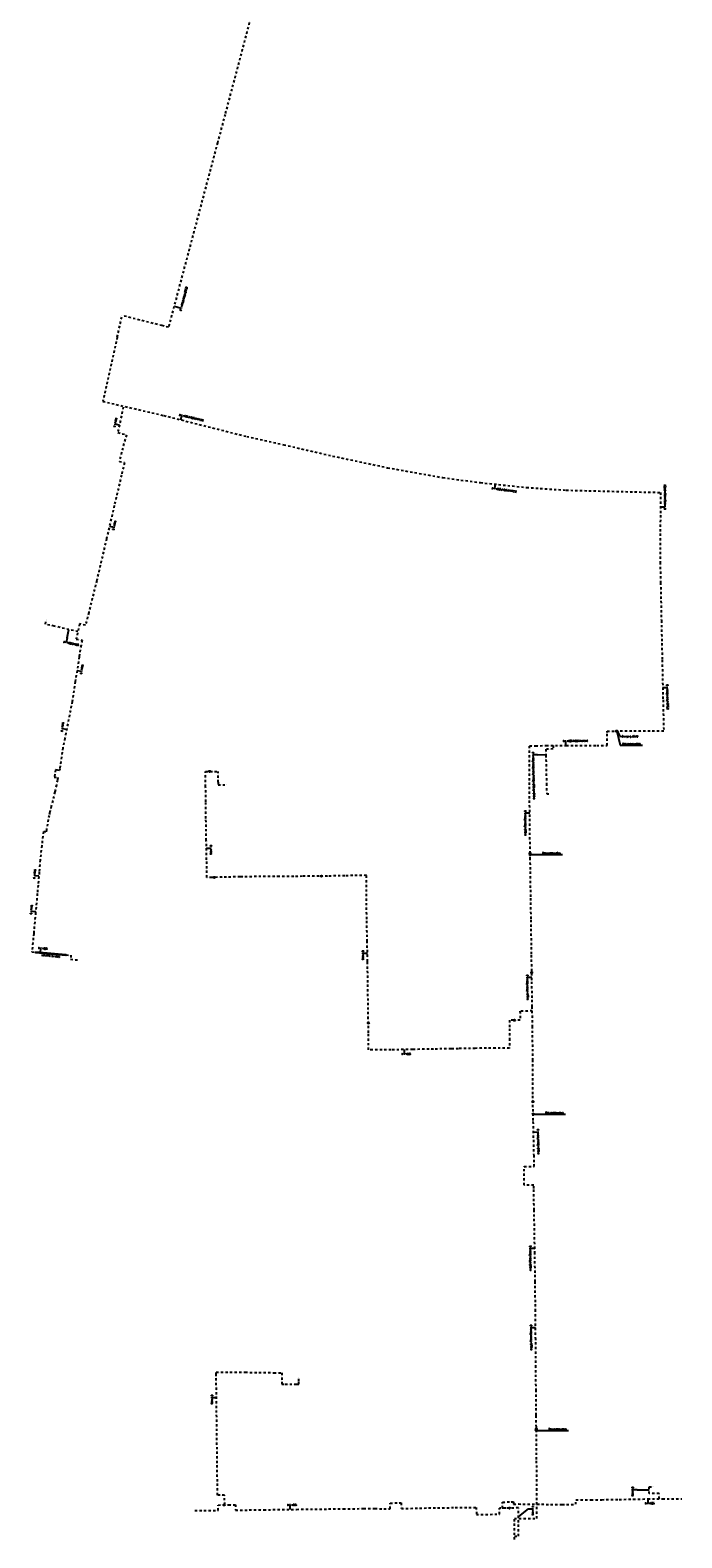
# Model space of a CAD drawing. Header units: millimetres. Extents: x 113593545 to 118192302, y 484533306 to 490462817.
# Tile 10 of 13: x 117478771 to 117840392, y 486386581 to 487222767. Entities that reach past the tile are written whole.
import ezdxf
from ezdxf.enums import TextEntityAlignment as Align

# ---------------------------------------------------------------- set-up
doc = ezdxf.new("R2010")
doc.units = ezdxf.units.MM
doc.header["$LTSCALE"] = 200
doc.linetypes.add('DASHDOT2', pattern=[12.7, 6.35, -3.175, 0, -3.175])
for name, color, linetype in [('WT-C-moftm', 7, 'Continuous'), ('WT-I-diam', 7, 'Continuous'), ('WT-I-info', 7, 'Continuous'), ('WT-L-mantelbuis', 6, 'Continuous'), ('WT-L-telemetrie', 1, 'DASHDOT2')]:
    doc.layers.add(name, color=color, linetype=linetype)
doc.styles.add('DIN17', font='romans.shx', dxfattribs={"width": 0.9})

# ---------------------------------------------------------------- blocks, each defined once
blk = doc.blocks.new('LR-MOFTM')
at = {"color": 0, "linetype": 'ByBlock'}
for p, q in [((-0.5, -0.5), (0.5, 0.5)), ((0.5, -0.5), (-0.5, 0.5))]:
    blk.add_line(p, q, dxfattribs=at)
blk.add_circle((0, 0), 0.75, dxfattribs=at)
at = {"color": 0, "linetype": 'ByBlock', "lineweight": -2, "style": 'DIN17', "width": 0.9}
blk.add_attdef('*1', text='', height=1.8, dxfattribs=at).set_placement((0, 4), align=Align.MIDDLE)
blk = doc.blocks.new('LR-DIAO1')
at = {"color": 0, "lineweight": -3}
blk.add_line((0, 0), (0, -5), dxfattribs=at)
blk.add_lwpolyline([(0.6, -5), (0, -5), (-0.6, -5)], dxfattribs=at)
at = {"color": 1, "lineweight": -3, "style": 'DIN17', "width": 0.9}
blk.add_attdef('*1', text='', height=1.8, dxfattribs=at).set_placement((-1.6, -5), align=Align.MIDDLE_RIGHT)
blk.add_attdef('*11', text='', height=1.8, dxfattribs=at).set_placement((1.6, -5), align=Align.MIDDLE_LEFT)
blk = doc.blocks.new('LR-DIAB1')
at = {"color": 0, "lineweight": -3}
blk.add_line((0, 0), (0, 5), dxfattribs=at)
blk.add_lwpolyline([(0.6, 5), (0, 5), (-0.6, 5)], dxfattribs=at)
at = {"color": 1, "lineweight": -3, "style": 'DIN17', "width": 0.9}
blk.add_attdef('*1', text='', height=1.8, dxfattribs=at).set_placement((-1.6, 5), align=Align.MIDDLE_RIGHT)
blk.add_attdef('*11', text='', height=1.8, dxfattribs=at).set_placement((1.6, 5), align=Align.MIDDLE_LEFT)

msp = doc.modelspace()

# ---------------------------------------------------------------- linework, layer by layer
at = {"layer": 'WT-I-diam'}
for p, q in [((117558627, 487069674), (117560140, 487069272)), ((117499230, 486885661), (117500312, 486890326)), ((117760372, 486820853), (117764938, 486820971)), ((117815577, 486413229), (117822288, 486413231)), ((117755200, 486402639), (117749760, 486398406))]:
    msp.add_line(p, q, dxfattribs=at)
at = {"layer": 'WT-I-info'}
for p, q in [((117804230, 486833971), (117806080, 486826135)), ((117804494, 486833953), (117806067, 486831146)), ((117806067, 486831146), (117806995, 486831023)), ((117806080, 486826135), (117818580, 486826135)), ((117756226, 486765508), (117761634, 486765508)), ((117761634, 486765508), (117774134, 486765508)), ((117757940, 486621603), (117763348, 486621603)), ((117763348, 486621603), (117775848, 486621603)), ((117759662, 486446118), (117765070, 486446118)), ((117765070, 486446118), (117777570, 486446118))]:
    msp.add_line(p, q, dxfattribs=at)
at = {"layer": 'WT-L-mantelbuis'}
msp.add_lwpolyline([(117482019, 486711547), (117498638, 486710142), (117498596, 486709644), (117481977, 486711048)], close=True, dxfattribs=at)
at = {"layer": 'WT-L-telemetrie', "lineweight": -3}
for p, q in [((117607994, 487256473), (117599087, 487221995)), ((117599087, 487221995), (117586928, 487176065)), ((117586928, 487176065), (117582732, 487160363)), ((117582732, 487160363), (117555518, 487057975)), ((117555518, 487057975), (117551864, 487058898)), ((117527131, 487052507), (117519141, 487016866)), ((117519141, 487016866), (117552925, 487009051)), ((117530444, 487013757), (117527416, 486999609)), ((117552925, 487009051), (117598939, 486997419)), ((117527416, 486999609), (117532158, 486998347)), ((117532158, 486998347), (117529504, 486988657)), ((117598939, 486997419), (117619494, 486992843)), ((117619494, 486992843), (117646620, 486986562)), ((117646620, 486986562), (117677133, 486980109)), ((117677133, 486980109), (117707759, 486974584)), ((117707759, 486974584), (117728610, 486971823)), ((117728610, 486971823), (117754248, 486969115)), ((117754248, 486969115), (117776157, 486967637)), ((117776157, 486967637), (117814130, 486966702)), ((117814130, 486966702), (117828527, 486966391)), ((117828527, 486966391), (117828331, 486927597)), ((117828331, 486927597), (117828605, 486916331)), ((117828605, 486916331), (117829012, 486895396)), ((117829012, 486895396), (117829476, 486873435)), ((117829476, 486873435), (117829934, 486851324)), ((117829934, 486851324), (117830338, 486833945)), ((117799009, 486826056), (117798990, 486833147)), ((117830338, 486833945), (117803825, 486833953)), ((117755826, 486804158), (117755874, 486825858)), ((117755874, 486825858), (117759217, 486825896)), ((117759217, 486825896), (117765125, 486825962)), ((117769008, 486824087), (117764860, 486823980)), ((117764860, 486823980), (117764944, 486820729)), ((117764944, 486820729), (117765147, 486810420)), ((117765125, 486825962), (117776189, 486825993)), ((117768959, 486825973), (117769008, 486824087)), ((117776189, 486825993), (117793139, 486826040)), ((117793139, 486826040), (117799009, 486826056)), ((117756194, 486766232), (117755826, 486804158)), ((117765147, 486810420), (117765271, 486804881)), ((117765271, 486804881), (117765400, 486799138)), ((117765400, 486799138), (117767061, 486799175)), ((117582018, 486477012), (117582026, 486478520)), ((117582750, 486410292), (117582018, 486477012)), ((117582026, 486478520), (117598136, 486478410)), ((117598136, 486478410), (117613999, 486478177)), ((117613999, 486478177), (117618481, 486478095)), ((117618481, 486478095), (117618366, 486471832)), ((117618366, 486471832), (117620258, 486471812)), ((117620258, 486471812), (117626546, 486471803)), ((117626546, 486471803), (117627841, 486471801)), ((117627843, 486473469), (117627804, 486475776)), ((117627841, 486471801), (117627843, 486473469)), ((117759807, 486429997), (117759645, 486448051)), ((117759961, 486412808), (117759807, 486429997)), ((117586670, 486410336), (117582750, 486410292)), ((117586731, 486404850), (117586670, 486410336)), ((117759989, 486397398), (117759961, 486412808)), ((117570154, 486401794), (117583118, 486401756)), ((117583116, 486404778), (117588826, 486404891)), ((117583118, 486401756), (117583116, 486404778)), ((117588826, 486404891), (117592670, 486404967)), ((117592670, 486404967), (117592761, 486401941)), ((117592761, 486401941), (117608418, 486402146)), ((117608418, 486402146), (117626625, 486402383)), ((117626625, 486402383), (117652531, 486402679)), ((117652531, 486402679), (117663819, 486402803)), ((117663819, 486402803), (117670014, 486402775)), ((117670014, 486402775), (117678560, 486402705)), ((117678526, 486405877), (117684676, 486406001)), ((117678560, 486402705), (117678526, 486405877)), ((117684676, 486406001), (117684744, 486402794)), ((117684744, 486402794), (117699803, 486403184)), ((117699803, 486403184), (117714640, 486403354)), ((117714640, 486403354), (117726328, 486403485)), ((117726328, 486403485), (117726375, 486399447)), ((117739208, 486399726), (117739215, 486403100)), ((117739959, 486403103), (117739215, 486403100)), ((117741914, 486403111), (117739959, 486403103)), ((117742994, 486403116), (117741914, 486403111)), ((117749740, 486403144), (117742994, 486403116)), ((117749806, 486387545), (117749740, 486403144)), ((117726375, 486399447), (117739208, 486399726)), ((117747459, 486397376), (117759989, 486397398)), ((117747471, 486390636), (117747459, 486397376)), ((117747492, 486385627), (117747471, 486390636)), ((117747484, 486387536), (117749806, 486387545))]:
    msp.add_line(p, q, dxfattribs=at)
at = {"layer": 'WT-L-telemetrie'}
for p, q in [((117527131, 487052507), (117529773, 487064479)), ((117551880, 487058894), (117529773, 487064479)), ((117529504, 486988657), (117528311, 486983585)), ((117528311, 486983585), (117531086, 486982951)), ((117531086, 486982951), (117529465, 486976038)), ((117529465, 486976038), (117525460, 486959089)), ((117525460, 486959089), (117521162, 486940792)), ((117521162, 486940792), (117515688, 486917514)), ((117515688, 486917514), (117511254, 486899782)), ((117487219, 486893287), (117487765, 486895778)), ((117511254, 486899782), (117509508, 486892707)), ((117492120, 486892225), (117487219, 486893287)), ((117505277, 486889175), (117492120, 486892225)), ((117506213, 486893437), (117504381, 486885091)), ((117509508, 486892707), (117506213, 486893437)), ((117504381, 486885091), (117507575, 486884405)), ((117507000, 486881632), (117505975, 486875111)), ((117507575, 486884405), (117507000, 486881632)), ((117505975, 486875111), (117503827, 486861456)), ((117503827, 486861456), (117502111, 486850464)), ((117502111, 486850464), (117498028, 486830081)), ((117498028, 486830081), (117496902, 486824752)), ((117798990, 486833147), (117798999, 486833997)), ((117798999, 486833997), (117803825, 486833953)), ((117496154, 486819629), (117495440, 486814738)), ((117496902, 486824752), (117496154, 486819629)), ((117492805, 486812575), (117492191, 486808514)), ((117493913, 486812377), (117492805, 486812575)), ((117495032, 486812210), (117493913, 486812377)), ((117495186, 486812995), (117495032, 486812210)), ((117495440, 486814738), (117495186, 486812995)), ((117576058, 486811641), (117583049, 486811694)), ((117576161, 486803159), (117576058, 486811641)), ((117583039, 486808090), (117583049, 486811694)), ((117492191, 486808514), (117494177, 486808194)), ((117493338, 486804122), (117492466, 486800294)), ((117493952, 486806863), (117493338, 486804122)), ((117494177, 486808194), (117493952, 486806863)), ((117576247, 486794867), (117576161, 486803159)), ((117583064, 486805752), (117583039, 486808090)), ((117583064, 486805752), (117583079, 486804253)), ((117583079, 486804253), (117588144, 486804306)), ((117491281, 486795481), (117490508, 486792401)), ((117492466, 486800294), (117491281, 486795481)), ((117576328, 486785610), (117576247, 486794867)), ((117489286, 486787261), (117488854, 486784985)), ((117489652, 486788971), (117489286, 486787261)), ((117490508, 486792401), (117489652, 486788971)), ((117486173, 486778250), (117485189, 486770525)), ((117487570, 486778094), (117486173, 486778250)), ((117487827, 486779475), (117487570, 486778094)), ((117488854, 486784985), (117487827, 486779475)), ((117576532, 486773346), (117576328, 486785610)), ((117485189, 486770525), (117484298, 486762512)), ((117576714, 486762660), (117576532, 486773346)), ((117484298, 486762512), (117483814, 486755827)), ((117576856, 486752803), (117576714, 486762660)), ((117756281, 486762989), (117756194, 486766232)), ((117756562, 486742096), (117756281, 486762989)), ((117483814, 486755827), (117483158, 486748502)), ((117579553, 486752865), (117576856, 486752803)), ((117585249, 486752992), (117579553, 486752865)), ((117595255, 486753178), (117585249, 486752992)), ((117606856, 486753338), (117595255, 486753178)), ((117616992, 486753445), (117606856, 486753338)), ((117625003, 486753451), (117616992, 486753445)), ((117629858, 486753465), (117625003, 486753451)), ((117639071, 486753536), (117629858, 486753465)), ((117640952, 486753557), (117639071, 486753536)), ((117643727, 486753610), (117640952, 486753557)), ((117653412, 486753795), (117643727, 486753610)), ((117665373, 486754037), (117653412, 486753795)), ((117665378, 486742421), (117665373, 486754037)), ((117482755, 486743877), (117481795, 486733292)), ((117483158, 486748502), (117482755, 486743877)), ((117665543, 486729771), (117665378, 486742421)), ((117756733, 486729979), (117756562, 486742096)), ((117481795, 486733292), (117480736, 486721822)), ((117665812, 486717302), (117665543, 486729771)), ((117756999, 486710299), (117756733, 486729979)), ((117480736, 486721822), (117479785, 486711520)), ((117479785, 486711520), (117481768, 486711317)), ((117481768, 486711317), (117498864, 486709872)), ((117665989, 486706279), (117665812, 486717302)), ((117498864, 486709872), (117501408, 486709657)), ((117501408, 486709657), (117501220, 486707447)), ((117501220, 486707447), (117505412, 486707094)), ((117666126, 486694631), (117665989, 486706279)), ((117757167, 486695834), (117756999, 486710299)), ((117666264, 486684512), (117666126, 486694631)), ((117757368, 486681075), (117757167, 486695834)), ((117666408, 486674438), (117666264, 486684512)), ((117757399, 486678807), (117750570, 486678650)), ((117750570, 486678650), (117750629, 486673714)), ((117757521, 486669907), (117757368, 486681075)), ((117666512, 486666663), (117666408, 486674438)), ((117744720, 486673644), (117744703, 486668964)), ((117744703, 486668964), (117744719, 486663422)), ((117746935, 486673670), (117744720, 486673644)), ((117750629, 486673714), (117746935, 486673670)), ((117757711, 486651351), (117757521, 486669907)), ((117666590, 486657208), (117666512, 486666663)), ((117744719, 486663422), (117744733, 486658215)), ((117668741, 486657213), (117666590, 486657208)), ((117679107, 486657248), (117668741, 486657213)), ((117691037, 486657454), (117679107, 486657248)), ((117702649, 486657666), (117691037, 486657454)), ((117712361, 486657819), (117702649, 486657666)), ((117716434, 486657886), (117712361, 486657819)), ((117725725, 486658066), (117716434, 486657886)), ((117729401, 486658117), (117725725, 486658066)), ((117736986, 486658195), (117729401, 486658117)), ((117744733, 486658215), (117736986, 486658195)), ((117757789, 486632692), (117757711, 486651351)), ((117757782, 486627870), (117757789, 486632692)), ((117757788, 486625393), (117757782, 486627870)), ((117757959, 486618020), (117757788, 486625393)), ((117758358, 486598364), (117757959, 486618020)), ((117758356, 486592479), (117758358, 486598364)), ((117752962, 486582238), (117752966, 486592481)), ((117752966, 486592481), (117758356, 486592479)), ((117758177, 486582236), (117752962, 486582238)), ((117758176, 486580369), (117758177, 486582236)), ((117758420, 486568303), (117758176, 486580369)), ((117758800, 486544395), (117758420, 486568303)), ((117759000, 486528554), (117758800, 486544395)), ((117759147, 486512289), (117759000, 486528554)), ((117759280, 486496626), (117759147, 486512289)), ((117759391, 486481065), (117759280, 486496626)), ((117759475, 486468183), (117759391, 486481065)), ((117759562, 486454612), (117759475, 486468183)), ((117759645, 486448051), (117759562, 486454612)), ((117822288, 486414829), (117824845, 486414830)), ((117822289, 486411100), (117822288, 486414829)), ((117827744, 486411102), (117822289, 486411100)), ((117827745, 486408243), (117827744, 486411102)), ((117740864, 486406434), (117745726, 486406503)), ((117740912, 486403107), (117740864, 486406434)), ((117745726, 486406503), (117746987, 486406521)), ((117746987, 486406521), (117747004, 486405317)), ((117747004, 486405317), (117749691, 486405355)), ((117749691, 486405355), (117760085, 486405216)), ((117760085, 486405216), (117762511, 486405183)), ((117762511, 486405183), (117773911, 486405058)), ((117773911, 486405058), (117781612, 486405175)), ((117781612, 486405175), (117781619, 486407635)), ((117781619, 486407635), (117789916, 486407681)), ((117789916, 486407681), (117795944, 486407744)), ((117795944, 486407744), (117805651, 486407900)), ((117805651, 486407900), (117813487, 486408026)), ((117813487, 486408026), (117821474, 486408177)), ((117821474, 486408177), (117829607, 486408263)), ((117829607, 486408263), (117840392, 486408267))]:
    msp.add_line(p, q, dxfattribs=at)

# ---------------------------------------------------------------- block references
at = {"layer": 'WT-C-moftm', "linetype": 'Continuous'}
for p, xscale, yscale, zscale, rotation in [((117803934, 486833970), 499.999999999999, 499.999999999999, 499.999999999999, 183.2021766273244), ((117804480, 486833953), 500, 500, 500, 89.9821), ((117578322, 486811658), 500.0000000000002, 500.0000000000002, 500.0000000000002, 0.4321), ((117756195, 486766172), 500.0000000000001, 500.0000000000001, 500.0000000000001, 270.5556), ((117756226, 486765508), 500, 500, 500, 270), ((117580929, 486752896), 499.9999999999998, 499.9999999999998, 499.9999999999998, 1.27), ((117640368, 486753550), 499.9999999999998, 499.9999999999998, 499.9999999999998, 0.6412), ((117757118, 486700011), 499.9999999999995, 499.9999999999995, 499.9999999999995, 270.6646), ((117666439, 486672158), 500, 500, 500, 270.7597), ((117747446, 486673676), 499.9999999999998, 499.9999999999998, 499.9999999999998, 0.6771000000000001), ((117757783, 486628540), 500, 500, 500, 269.9061), ((117757875, 486621615), 500.0000000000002, 500.0000000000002, 500.0000000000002, 271.326), ((117759611, 486446957), 500.0000000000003, 500.0000000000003, 500.0000000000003, 270.722), ((117759617, 486446177), 499.9999999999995, 499.9999999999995, 499.9999999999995, 270.5156), ((117744747, 486403123), 500, 500, 500, 0.2416000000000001)]:
    msp.add_blockref('LR-MOFTM', p, dxfattribs=dict(at, xscale=xscale, yscale=yscale, zscale=zscale, rotation=rotation))
at = {"layer": 'WT-C-moftm', "linetype": 'Continuous', "lineweight": -3, "xscale": 500.0000000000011, "yscale": 500.0000000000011, "zscale": 500.0000000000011, "rotation": 181.1326}
msp.add_blockref('LR-MOFTM', (117586415, 486404843), dxfattribs=at)
at = {"layer": 'WT-I-diam', "linetype": 'Continuous'}
for name, p, xscale, yscale, zscale, rotation, values in [('LR-DIAO1', (117560140, 487069272), 500.0000000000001, 500.0000000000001, 500.0000000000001, 75.11543261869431, {'*1': 'D', '*11': 'N065/N065/HDPE32'}), ('LR-DIAB1', (117528284, 487003669), 500, 500, 500, 77.9175233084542, {'*1': 'D', '*11': 'N065'}), ('LR-DIAB1', (117829793, 486858157), 500, 500, 500, 271.1882114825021, {'*1': 'D', '*11': 'N065/N065/HDPE32'}), ('LR-DIAO1', (117755978, 486788471), 500, 500, 500, 270.5555957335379, {'*1': 'D', '*11': 'N065/N065/HDPE40'}), ('LR-DIAO1', (117665917, 486710751), 500, 500, 500, 270.9196516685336, {'*1': 'D', '*11': 'N065'}), ('LR-DIAO1', (117757149, 486697325), 500, 500, 500, 270.6645599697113, {'*1': 'D', '*11': 'N065/N065/HDPE40'}), ('LR-DIAO1', (117686334, 486657373), 500, 500, 500, 1.046269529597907, {'*1': 'D', '*11': 'N065'}), ('LR-DIAB1', (117758088, 486611638), 500, 500, 500, 271.163035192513, {'*1': 'D', '*11': 'N065/N065/HDPE40'}), ('LR-DIAO1', (117821474, 486408177), 500, 500, 500, 0.603758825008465, {'*1': 'D', '*11': 'N065'})]:
    msp.add_blockref(name, p, dxfattribs=dict(at, xscale=xscale, yscale=yscale, zscale=zscale, rotation=rotation)).add_auto_attribs(values)
at = {"layer": 'WT-I-diam'}
for name, p, xscale, yscale, zscale, rotation, values in [('LR-DIAB1', (117562369, 487006663), 500, 500, 500, 346.9747043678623, {'*1': 'D', '*11': 'N065/N065/HDPE32'}), ('LR-DIAO1', (117736777, 486970960), 499.9999999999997, 499.9999999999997, 499.9999999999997, 352.4569425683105, {'*1': 'D', '*11': 'N065/N065/HDPE32'}), ('LR-DIAO1', (117828487, 486958473), 500.0000000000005, 500.0000000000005, 500.0000000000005, 89.70956548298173, {'*1': 'D', '*11': 'N065/N065/HDPE32'}), ('LR-DIAO1', (117522785, 486947702), 499.9999999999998, 499.9999999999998, 499.9999999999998, 76.78156339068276, {'*1': 'D', '*11': 'N065'}), ('LR-DIAO1', (117499230, 486885661), 500, 500, 500, 347.7733444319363, {'*1': 'D', '*11': 'N065/N065'}), ('LR-DIAO1', (117504808, 486867694), 500.0000000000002, 500.0000000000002, 500.0000000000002, 81.13053637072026, {'*1': 'D', '*11': 'N065'}), ('LR-DIAB1', (117499004, 486834951), 499.9999999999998, 499.9999999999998, 499.9999999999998, 81.69772062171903, {'*1': 'D', '*11': 'N065'}), ('LR-DIAB1', (117775996, 486825993), 500.0000000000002, 500.0000000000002, 500.0000000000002, 0.6430517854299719, {'*1': 'D', '*11': 'N065/N065/HDPE40'}), ('LR-DIAO1', (117760372, 486820853), 500, 500, 500, 271.1227197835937, {'*1': 'D', '*11': 'N065/N065/N065/N065/HDPE40/HDPE40'}), ('LR-DIAB1', (117576604, 486769112), 500, 500, 500, 270.9529108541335, {'*1': 'D', '*11': 'N065'}), ('LR-DIAB1', (117483605, 486753499), 499.9999999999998, 499.9999999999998, 499.9999999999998, 83.65379091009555, {'*1': 'D', '*11': 'N065'}), ('LR-DIAB1', (117481841, 486733805), 499.9999999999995, 499.9999999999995, 499.9999999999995, 84.77743103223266, {'*1': 'D', '*11': 'N065'}), ('LR-DIAB1', (117484551, 486711082), 500, 500, 500, 355.1834262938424, {'*1': 'D', '*11': 'N065'}), ('LR-DIAO1', (117758757, 486547088), 499.9999999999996, 499.9999999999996, 499.9999999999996, 270.7237154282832, {'*1': 'D', '*11': 'N065/N065/HDPE40'}), ('LR-DIAO1', (117759225, 486503088), 499.9999999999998, 499.9999999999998, 499.9999999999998, 270.4091525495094, {'*1': 'D', '*11': 'N065/N065/HDPE40'}), ('LR-DIAO1', (117582158, 486464322), 500.0000000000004, 500.0000000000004, 500.0000000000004, 270.6285623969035, {'*1': 'D', '*11': 'N065'}), ('LR-DIAO1', (117815577, 486413229), 500.0000000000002, 500.0000000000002, 500.0000000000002, 270.0209501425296, {'*1': 'D', '*11': 'N065'}), ('LR-DIAB1', (117623008, 486402336), 500.0000000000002, 500.0000000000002, 500.0000000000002, 0.6544569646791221, {'*1': 'D', '*11': 'N065'}), ('LR-DIAB1', (117755200, 486402639), 500.0000000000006, 500.0000000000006, 500.0000000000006, 270.2415960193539, {'*1': 'D', '*11': 'N065'})]:
    msp.add_blockref(name, p, dxfattribs=dict(at, xscale=xscale, yscale=yscale, zscale=zscale, rotation=rotation)).add_auto_attribs(values)

# ---------------------------------------------------------------- texts
at = {"layer": 'WT-I-info', "style": 'DIN17', "width": 0.9}
msp.add_text('Overgang 40x32', height=900, rotation=359.982126, dxfattribs=at).set_placement((117807185, 486830621))
for p in [(117807414, 486826504), (117762967, 486765877), (117764681, 486621972), (117766403, 486446487)]:
    msp.add_text('Glasvezelkoppeling', height=900, dxfattribs=at).set_placement(p)
at = {"layer": 'WT-L-mantelbuis', "style": 'DIN17', "width": 0.9}
msp.add_text('MB %%C110 tbv data', height=900, rotation=355.168928, dxfattribs=at).set_placement((117490134, 486708855), align=Align.CENTER)

doc.saveas('drawing.dxf')
